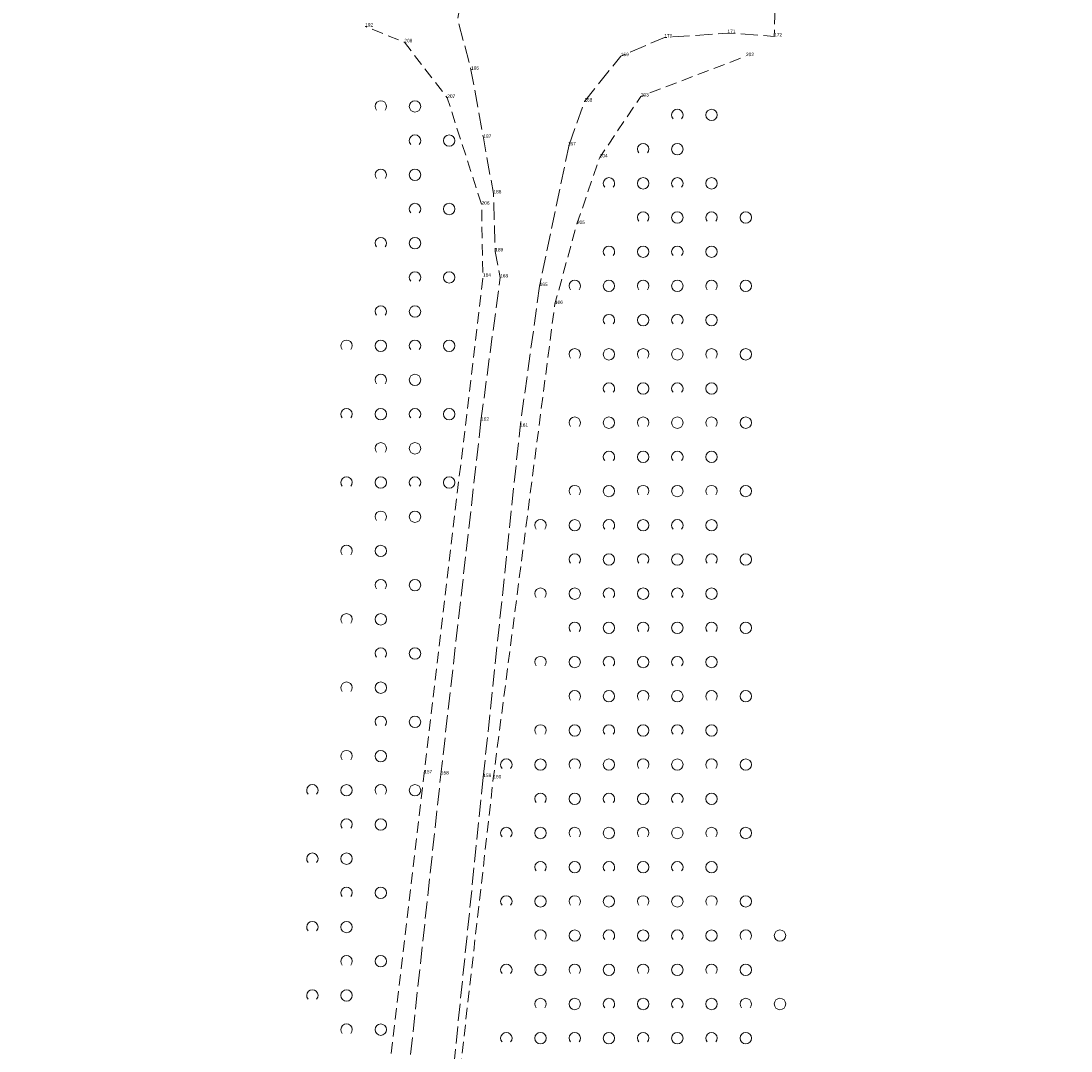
# Model space of a CAD drawing. Header units: metres. Extents: x 5550599 to 5555211, y 5707845 to 5713518.
# Tile 18 of 31: x 5555082 to 5555174, y 5708426 to 5708516. Entities that reach past the tile are written whole.
import ezdxf

# ---------------------------------------------------------------- set-up
doc = ezdxf.new("R2010")
doc.units = ezdxf.units.M
doc.header["$MEASUREMENT"] = 0
doc.linetypes.add('2 1', pattern=[3, 2, -1])
doc.linetypes.add('3 1', pattern=[4, 3, -1])
for name, color, linetype, lineweight in [('EGBADR_O - Numer porządkowy', 7, 'Continuous', 15), ('OTKJ - Jezdnia', 7, 'Continuous', 15), ('OTZK - Zadrzewienie lub zakrzewienie', 7, 'Continuous', 15)]:
    doc.layers.add(name, color=color, linetype=linetype, lineweight=lineweight)
doc.styles.add('MapaZas', font='arial.ttf', dxfattribs={"width": 0.87, "height": 0.9})

# ---------------------------------------------------------------- blocks, each defined once
blk = doc.blocks.new('OTZK_1312')
at = {"layer": 'OTZK - Zadrzewienie lub zakrzewienie', "color": 7, "linetype": 'Continuous', "lineweight": 18}
blk.add_circle((3, 0), 1, dxfattribs=at)
blk.add_arc((-3, 0), 1, 318.5904, 221.4096, dxfattribs=at)
blk = doc.blocks.new('OTZK_1313')
at = {"layer": 'OTZK - Zadrzewienie lub zakrzewienie', "color": 7, "linetype": 'Continuous', "lineweight": 18}
blk.add_circle((3, 0), 1, dxfattribs=at)
blk.add_arc((-3, 0), 1, 318.5904, 221.4096, dxfattribs=at)
blk = doc.blocks.new('OTZK_1314')
at = {"layer": 'OTZK - Zadrzewienie lub zakrzewienie', "color": 7, "linetype": 'Continuous', "lineweight": 18}
blk.add_circle((3, 0), 1, dxfattribs=at)
blk.add_arc((-3, 0), 1, 318.5904, 221.4096, dxfattribs=at)
blk = doc.blocks.new('OTZK_1315')
at = {"layer": 'OTZK - Zadrzewienie lub zakrzewienie', "color": 7, "linetype": 'Continuous', "lineweight": 18}
blk.add_circle((3, 0), 1, dxfattribs=at)
blk.add_arc((-3, 0), 1, 318.5904, 221.4096, dxfattribs=at)
blk = doc.blocks.new('OTZK_1316')
at = {"layer": 'OTZK - Zadrzewienie lub zakrzewienie', "color": 7, "linetype": 'Continuous', "lineweight": 18}
blk.add_circle((3, 0), 1, dxfattribs=at)
blk.add_arc((-3, 0), 1, 318.5904, 221.4096, dxfattribs=at)
blk = doc.blocks.new('OTZK_1317')
at = {"layer": 'OTZK - Zadrzewienie lub zakrzewienie', "color": 7, "linetype": 'Continuous', "lineweight": 18}
blk.add_circle((3, 0), 1, dxfattribs=at)
blk.add_arc((-3, 0), 1, 318.5904, 221.4096, dxfattribs=at)
blk = doc.blocks.new('OTZK_1318')
at = {"layer": 'OTZK - Zadrzewienie lub zakrzewienie', "color": 7, "linetype": 'Continuous', "lineweight": 18}
blk.add_circle((3, 0), 1, dxfattribs=at)
blk.add_arc((-3, 0), 1, 318.5904, 221.4096, dxfattribs=at)
blk = doc.blocks.new('OTZK_1319')
at = {"layer": 'OTZK - Zadrzewienie lub zakrzewienie', "color": 7, "linetype": 'Continuous', "lineweight": 18}
blk.add_circle((3, 0), 1, dxfattribs=at)
blk.add_arc((-3, 0), 1, 318.5904, 221.4096, dxfattribs=at)
blk = doc.blocks.new('OTZK_1320')
at = {"layer": 'OTZK - Zadrzewienie lub zakrzewienie', "color": 7, "linetype": 'Continuous', "lineweight": 18}
blk.add_circle((3, 0), 1, dxfattribs=at)
blk.add_arc((-3, 0), 1, 318.5904, 221.4096, dxfattribs=at)
blk = doc.blocks.new('OTZK_1321')
at = {"layer": 'OTZK - Zadrzewienie lub zakrzewienie', "color": 7, "linetype": 'Continuous', "lineweight": 18}
blk.add_circle((3, 0), 1, dxfattribs=at)
blk.add_arc((-3, 0), 1, 318.5904, 221.4096, dxfattribs=at)
blk = doc.blocks.new('OTZK_1322')
at = {"layer": 'OTZK - Zadrzewienie lub zakrzewienie', "color": 7, "linetype": 'Continuous', "lineweight": 18}
blk.add_circle((3, 0), 1, dxfattribs=at)
blk.add_arc((-3, 0), 1, 318.5904, 221.4096, dxfattribs=at)
blk = doc.blocks.new('OTZK_1323')
at = {"layer": 'OTZK - Zadrzewienie lub zakrzewienie', "color": 7, "linetype": 'Continuous', "lineweight": 18}
blk.add_circle((3, 0), 1, dxfattribs=at)
blk.add_arc((-3, 0), 1, 318.5904, 221.4096, dxfattribs=at)
blk = doc.blocks.new('OTZK_1324')
at = {"layer": 'OTZK - Zadrzewienie lub zakrzewienie', "color": 7, "linetype": 'Continuous', "lineweight": 18}
blk.add_circle((3, 0), 1, dxfattribs=at)
blk.add_arc((-3, 0), 1, 318.5904, 221.4096, dxfattribs=at)
blk = doc.blocks.new('OTZK_1325')
at = {"layer": 'OTZK - Zadrzewienie lub zakrzewienie', "color": 7, "linetype": 'Continuous', "lineweight": 18}
blk.add_circle((3, 0), 1, dxfattribs=at)
blk.add_arc((-3, 0), 1, 318.5904, 221.4096, dxfattribs=at)
blk = doc.blocks.new('OTZK_1326')
at = {"layer": 'OTZK - Zadrzewienie lub zakrzewienie', "color": 7, "linetype": 'Continuous', "lineweight": 18}
blk.add_circle((3, 0), 1, dxfattribs=at)
blk.add_arc((-3, 0), 1, 318.5904, 221.4096, dxfattribs=at)
blk = doc.blocks.new('OTZK_1327')
at = {"layer": 'OTZK - Zadrzewienie lub zakrzewienie', "color": 7, "linetype": 'Continuous', "lineweight": 18}
blk.add_circle((3, 0), 1, dxfattribs=at)
blk.add_arc((-3, 0), 1, 318.5904, 221.4096, dxfattribs=at)
blk = doc.blocks.new('OTZK_1328')
at = {"layer": 'OTZK - Zadrzewienie lub zakrzewienie', "color": 7, "linetype": 'Continuous', "lineweight": 18}
blk.add_circle((3, 0), 1, dxfattribs=at)
blk.add_arc((-3, 0), 1, 318.5904, 221.4096, dxfattribs=at)
blk = doc.blocks.new('OTZK_1329')
at = {"layer": 'OTZK - Zadrzewienie lub zakrzewienie', "color": 7, "linetype": 'Continuous', "lineweight": 18}
blk.add_circle((3, 0), 1, dxfattribs=at)
blk.add_arc((-3, 0), 1, 318.5904, 221.4096, dxfattribs=at)
blk = doc.blocks.new('OTZK_1330')
at = {"layer": 'OTZK - Zadrzewienie lub zakrzewienie', "color": 7, "linetype": 'Continuous', "lineweight": 18}
blk.add_circle((3, 0), 1, dxfattribs=at)
blk.add_arc((-3, 0), 1, 318.5904, 221.4096, dxfattribs=at)
blk = doc.blocks.new('OTZK_1331')
at = {"layer": 'OTZK - Zadrzewienie lub zakrzewienie', "color": 7, "linetype": 'Continuous', "lineweight": 18}
blk.add_circle((3, 0), 1, dxfattribs=at)
blk.add_arc((-3, 0), 1, 318.5904, 221.4096, dxfattribs=at)
blk = doc.blocks.new('OTZK_1332')
at = {"layer": 'OTZK - Zadrzewienie lub zakrzewienie', "color": 7, "linetype": 'Continuous', "lineweight": 18}
blk.add_circle((3, 0), 1, dxfattribs=at)
blk.add_arc((-3, 0), 1, 318.5904, 221.4096, dxfattribs=at)
blk = doc.blocks.new('OTZK_1333')
at = {"layer": 'OTZK - Zadrzewienie lub zakrzewienie', "color": 7, "linetype": 'Continuous', "lineweight": 18}
blk.add_circle((3, 0), 1, dxfattribs=at)
blk.add_arc((-3, 0), 1, 318.5904, 221.4096, dxfattribs=at)
blk = doc.blocks.new('OTZK_1334')
at = {"layer": 'OTZK - Zadrzewienie lub zakrzewienie', "color": 7, "linetype": 'Continuous', "lineweight": 18}
blk.add_circle((3, 0), 1, dxfattribs=at)
blk.add_arc((-3, 0), 1, 318.5904, 221.4096, dxfattribs=at)
blk = doc.blocks.new('OTZK_1335')
at = {"layer": 'OTZK - Zadrzewienie lub zakrzewienie', "color": 7, "linetype": 'Continuous', "lineweight": 18}
blk.add_circle((3, 0), 1, dxfattribs=at)
blk.add_arc((-3, 0), 1, 318.5904, 221.4096, dxfattribs=at)
blk = doc.blocks.new('OTZK_1336')
at = {"layer": 'OTZK - Zadrzewienie lub zakrzewienie', "color": 7, "linetype": 'Continuous', "lineweight": 18}
blk.add_circle((3, 0), 1, dxfattribs=at)
blk.add_arc((-3, 0), 1, 318.5904, 221.4096, dxfattribs=at)
blk = doc.blocks.new('OTZK_1337')
at = {"layer": 'OTZK - Zadrzewienie lub zakrzewienie', "color": 7, "linetype": 'Continuous', "lineweight": 18}
blk.add_circle((3, 0), 1, dxfattribs=at)
blk.add_arc((-3, 0), 1, 318.5904, 221.4096, dxfattribs=at)
blk = doc.blocks.new('OTZK_1338')
at = {"layer": 'OTZK - Zadrzewienie lub zakrzewienie', "color": 7, "linetype": 'Continuous', "lineweight": 18}
blk.add_circle((3, 0), 1, dxfattribs=at)
blk.add_arc((-3, 0), 1, 318.5904, 221.4096, dxfattribs=at)
blk = doc.blocks.new('OTZK_1339')
at = {"layer": 'OTZK - Zadrzewienie lub zakrzewienie', "color": 7, "linetype": 'Continuous', "lineweight": 18}
blk.add_circle((3, 0), 1, dxfattribs=at)
blk.add_arc((-3, 0), 1, 318.5904, 221.4096, dxfattribs=at)
blk = doc.blocks.new('OTZK_1340')
at = {"layer": 'OTZK - Zadrzewienie lub zakrzewienie', "color": 7, "linetype": 'Continuous', "lineweight": 18}
blk.add_circle((3, 0), 1, dxfattribs=at)
blk.add_arc((-3, 0), 1, 318.5904, 221.4096, dxfattribs=at)
blk = doc.blocks.new('OTZK_1341')
at = {"layer": 'OTZK - Zadrzewienie lub zakrzewienie', "color": 7, "linetype": 'Continuous', "lineweight": 18}
blk.add_circle((3, 0), 1, dxfattribs=at)
blk.add_arc((-3, 0), 1, 318.5904, 221.4096, dxfattribs=at)
blk = doc.blocks.new('OTZK_1342')
at = {"layer": 'OTZK - Zadrzewienie lub zakrzewienie', "color": 7, "linetype": 'Continuous', "lineweight": 18}
blk.add_circle((3, 0), 1, dxfattribs=at)
blk.add_arc((-3, 0), 1, 318.5904, 221.4096, dxfattribs=at)
blk = doc.blocks.new('OTZK_1343')
at = {"layer": 'OTZK - Zadrzewienie lub zakrzewienie', "color": 7, "linetype": 'Continuous', "lineweight": 18}
blk.add_circle((3, 0), 1, dxfattribs=at)
blk.add_arc((-3, 0), 1, 318.5904, 221.4096, dxfattribs=at)
blk = doc.blocks.new('OTZK_1344')
at = {"layer": 'OTZK - Zadrzewienie lub zakrzewienie', "color": 7, "linetype": 'Continuous', "lineweight": 18}
blk.add_circle((3, 0), 1, dxfattribs=at)
blk.add_arc((-3, 0), 1, 318.5904, 221.4096, dxfattribs=at)
blk = doc.blocks.new('OTZK_1345')
at = {"layer": 'OTZK - Zadrzewienie lub zakrzewienie', "color": 7, "linetype": 'Continuous', "lineweight": 18}
blk.add_circle((3, 0), 1, dxfattribs=at)
blk.add_arc((-3, 0), 1, 318.5904, 221.4096, dxfattribs=at)
blk = doc.blocks.new('OTZK_1346')
at = {"layer": 'OTZK - Zadrzewienie lub zakrzewienie', "color": 7, "linetype": 'Continuous', "lineweight": 18}
blk.add_circle((3, 0), 1, dxfattribs=at)
blk.add_arc((-3, 0), 1, 318.5904, 221.4096, dxfattribs=at)
blk = doc.blocks.new('OTZK_1347')
at = {"layer": 'OTZK - Zadrzewienie lub zakrzewienie', "color": 7, "linetype": 'Continuous', "lineweight": 18}
blk.add_circle((3, 0), 1, dxfattribs=at)
blk.add_arc((-3, 0), 1, 318.5904, 221.4096, dxfattribs=at)
blk = doc.blocks.new('OTZK_1348')
at = {"layer": 'OTZK - Zadrzewienie lub zakrzewienie', "color": 7, "linetype": 'Continuous', "lineweight": 18}
blk.add_circle((3, 0), 1, dxfattribs=at)
blk.add_arc((-3, 0), 1, 318.5904, 221.4096, dxfattribs=at)
blk = doc.blocks.new('OTZK_1349')
at = {"layer": 'OTZK - Zadrzewienie lub zakrzewienie', "color": 7, "linetype": 'Continuous', "lineweight": 18}
blk.add_circle((3, 0), 1, dxfattribs=at)
blk.add_arc((-3, 0), 1, 318.5904, 221.4096, dxfattribs=at)
blk = doc.blocks.new('OTZK_1350')
at = {"layer": 'OTZK - Zadrzewienie lub zakrzewienie', "color": 7, "linetype": 'Continuous', "lineweight": 18}
blk.add_circle((3, 0), 1, dxfattribs=at)
blk.add_arc((-3, 0), 1, 318.5904, 221.4096, dxfattribs=at)
blk = doc.blocks.new('OTZK_1351')
at = {"layer": 'OTZK - Zadrzewienie lub zakrzewienie', "color": 7, "linetype": 'Continuous', "lineweight": 18}
blk.add_circle((3, 0), 1, dxfattribs=at)
blk.add_arc((-3, 0), 1, 318.5904, 221.4096, dxfattribs=at)
blk = doc.blocks.new('OTZK_1352')
at = {"layer": 'OTZK - Zadrzewienie lub zakrzewienie', "color": 7, "linetype": 'Continuous', "lineweight": 18}
blk.add_circle((3, 0), 1, dxfattribs=at)
blk.add_arc((-3, 0), 1, 318.5904, 221.4096, dxfattribs=at)
blk = doc.blocks.new('OTZK_1353')
at = {"layer": 'OTZK - Zadrzewienie lub zakrzewienie', "color": 7, "linetype": 'Continuous', "lineweight": 18}
blk.add_circle((3, 0), 1, dxfattribs=at)
blk.add_arc((-3, 0), 1, 318.5904, 221.4096, dxfattribs=at)
blk = doc.blocks.new('OTZK_1354')
at = {"layer": 'OTZK - Zadrzewienie lub zakrzewienie', "color": 7, "linetype": 'Continuous', "lineweight": 18}
blk.add_circle((3, 0), 1, dxfattribs=at)
blk.add_arc((-3, 0), 1, 318.5904, 221.4096, dxfattribs=at)
blk = doc.blocks.new('OTZK_1355')
at = {"layer": 'OTZK - Zadrzewienie lub zakrzewienie', "color": 7, "linetype": 'Continuous', "lineweight": 18}
blk.add_circle((3, 0), 1, dxfattribs=at)
blk.add_arc((-3, 0), 1, 318.5904, 221.4096, dxfattribs=at)
blk = doc.blocks.new('OTZK_1356')
at = {"layer": 'OTZK - Zadrzewienie lub zakrzewienie', "color": 7, "linetype": 'Continuous', "lineweight": 18}
blk.add_circle((3, 0), 1, dxfattribs=at)
blk.add_arc((-3, 0), 1, 318.5904, 221.4096, dxfattribs=at)
blk = doc.blocks.new('OTZK_1357')
at = {"layer": 'OTZK - Zadrzewienie lub zakrzewienie', "color": 7, "linetype": 'Continuous', "lineweight": 18}
blk.add_circle((3, 0), 1, dxfattribs=at)
blk.add_arc((-3, 0), 1, 318.5904, 221.4096, dxfattribs=at)
blk = doc.blocks.new('OTZK_1358')
at = {"layer": 'OTZK - Zadrzewienie lub zakrzewienie', "color": 7, "linetype": 'Continuous', "lineweight": 18}
blk.add_circle((3, 0), 1, dxfattribs=at)
blk.add_arc((-3, 0), 1, 318.5904, 221.4096, dxfattribs=at)
blk = doc.blocks.new('OTZK_1359')
at = {"layer": 'OTZK - Zadrzewienie lub zakrzewienie', "color": 7, "linetype": 'Continuous', "lineweight": 18}
blk.add_circle((3, 0), 1, dxfattribs=at)
blk.add_arc((-3, 0), 1, 318.5904, 221.4096, dxfattribs=at)
blk = doc.blocks.new('OTZK_1360')
at = {"layer": 'OTZK - Zadrzewienie lub zakrzewienie', "color": 7, "linetype": 'Continuous', "lineweight": 18}
blk.add_circle((3, 0), 1, dxfattribs=at)
blk.add_arc((-3, 0), 1, 318.5904, 221.4096, dxfattribs=at)
blk = doc.blocks.new('OTZK_1361')
at = {"layer": 'OTZK - Zadrzewienie lub zakrzewienie', "color": 7, "linetype": 'Continuous', "lineweight": 18}
blk.add_circle((3, 0), 1, dxfattribs=at)
blk.add_arc((-3, 0), 1, 318.5904, 221.4096, dxfattribs=at)
blk = doc.blocks.new('OTZK_1362')
at = {"layer": 'OTZK - Zadrzewienie lub zakrzewienie', "color": 7, "linetype": 'Continuous', "lineweight": 18}
blk.add_circle((3, 0), 1, dxfattribs=at)
blk.add_arc((-3, 0), 1, 318.5904, 221.4096, dxfattribs=at)
blk = doc.blocks.new('OTZK_1363')
at = {"layer": 'OTZK - Zadrzewienie lub zakrzewienie', "color": 7, "linetype": 'Continuous', "lineweight": 18}
blk.add_circle((3, 0), 1, dxfattribs=at)
blk.add_arc((-3, 0), 1, 318.5904, 221.4096, dxfattribs=at)
blk = doc.blocks.new('OTZK_1364')
at = {"layer": 'OTZK - Zadrzewienie lub zakrzewienie', "color": 7, "linetype": 'Continuous', "lineweight": 18}
blk.add_circle((3, 0), 1, dxfattribs=at)
blk.add_arc((-3, 0), 1, 318.5904, 221.4096, dxfattribs=at)
blk = doc.blocks.new('OTZK_1365')
at = {"layer": 'OTZK - Zadrzewienie lub zakrzewienie', "color": 7, "linetype": 'Continuous', "lineweight": 18}
blk.add_circle((3, 0), 1, dxfattribs=at)
blk.add_arc((-3, 0), 1, 318.5904, 221.4096, dxfattribs=at)
blk = doc.blocks.new('OTZK_1366')
at = {"layer": 'OTZK - Zadrzewienie lub zakrzewienie', "color": 7, "linetype": 'Continuous', "lineweight": 18}
blk.add_circle((3, 0), 1, dxfattribs=at)
blk.add_arc((-3, 0), 1, 318.5904, 221.4096, dxfattribs=at)
blk = doc.blocks.new('OTZK_1367')
at = {"layer": 'OTZK - Zadrzewienie lub zakrzewienie', "color": 7, "linetype": 'Continuous', "lineweight": 18}
blk.add_circle((3, 0), 1, dxfattribs=at)
blk.add_arc((-3, 0), 1, 318.5904, 221.4096, dxfattribs=at)
blk = doc.blocks.new('OTZK_1368')
at = {"layer": 'OTZK - Zadrzewienie lub zakrzewienie', "color": 7, "linetype": 'Continuous', "lineweight": 18}
blk.add_circle((3, 0), 1, dxfattribs=at)
blk.add_arc((-3, 0), 1, 318.5904, 221.4096, dxfattribs=at)
blk = doc.blocks.new('OTZK_1369')
at = {"layer": 'OTZK - Zadrzewienie lub zakrzewienie', "color": 7, "linetype": 'Continuous', "lineweight": 18}
blk.add_circle((3, 0), 1, dxfattribs=at)
blk.add_arc((-3, 0), 1, 318.5904, 221.4096, dxfattribs=at)
blk = doc.blocks.new('OTZK_1370')
at = {"layer": 'OTZK - Zadrzewienie lub zakrzewienie', "color": 7, "linetype": 'Continuous', "lineweight": 18}
blk.add_circle((3, 0), 1, dxfattribs=at)
blk.add_arc((-3, 0), 1, 318.5904, 221.4096, dxfattribs=at)
blk = doc.blocks.new('OTZK_1371')
at = {"layer": 'OTZK - Zadrzewienie lub zakrzewienie', "color": 7, "linetype": 'Continuous', "lineweight": 18}
blk.add_circle((3, 0), 1, dxfattribs=at)
blk.add_arc((-3, 0), 1, 318.5904, 221.4096, dxfattribs=at)
blk = doc.blocks.new('OTZK_1372')
at = {"layer": 'OTZK - Zadrzewienie lub zakrzewienie', "color": 7, "linetype": 'Continuous', "lineweight": 18}
blk.add_circle((3, 0), 1, dxfattribs=at)
blk.add_arc((-3, 0), 1, 318.5904, 221.4096, dxfattribs=at)
blk = doc.blocks.new('OTZK_1373')
at = {"layer": 'OTZK - Zadrzewienie lub zakrzewienie', "color": 7, "linetype": 'Continuous', "lineweight": 18}
blk.add_circle((3, 0), 1, dxfattribs=at)
blk.add_arc((-3, 0), 1, 318.5904, 221.4096, dxfattribs=at)
blk = doc.blocks.new('OTZK_1374')
at = {"layer": 'OTZK - Zadrzewienie lub zakrzewienie', "color": 7, "linetype": 'Continuous', "lineweight": 18}
blk.add_circle((3, 0), 1, dxfattribs=at)
blk.add_arc((-3, 0), 1, 318.5904, 221.4096, dxfattribs=at)
blk = doc.blocks.new('OTZK_1375')
at = {"layer": 'OTZK - Zadrzewienie lub zakrzewienie', "color": 7, "linetype": 'Continuous', "lineweight": 18}
blk.add_circle((3, 0), 1, dxfattribs=at)
blk.add_arc((-3, 0), 1, 318.5904, 221.4096, dxfattribs=at)
blk = doc.blocks.new('OTZK_1376')
at = {"layer": 'OTZK - Zadrzewienie lub zakrzewienie', "color": 7, "linetype": 'Continuous', "lineweight": 18}
blk.add_circle((3, 0), 1, dxfattribs=at)
blk.add_arc((-3, 0), 1, 318.5904, 221.4096, dxfattribs=at)
blk = doc.blocks.new('OTZK_1377')
at = {"layer": 'OTZK - Zadrzewienie lub zakrzewienie', "color": 7, "linetype": 'Continuous', "lineweight": 18}
blk.add_circle((3, 0), 1, dxfattribs=at)
blk.add_arc((-3, 0), 1, 318.5904, 221.4096, dxfattribs=at)
blk = doc.blocks.new('OTZK_1378')
at = {"layer": 'OTZK - Zadrzewienie lub zakrzewienie', "color": 7, "linetype": 'Continuous', "lineweight": 18}
blk.add_circle((3, 0), 1, dxfattribs=at)
blk.add_arc((-3, 0), 1, 318.5904, 221.4096, dxfattribs=at)
blk = doc.blocks.new('OTZK_1379')
at = {"layer": 'OTZK - Zadrzewienie lub zakrzewienie', "color": 7, "linetype": 'Continuous', "lineweight": 18}
blk.add_circle((3, 0), 1, dxfattribs=at)
blk.add_arc((-3, 0), 1, 318.5904, 221.4096, dxfattribs=at)
blk = doc.blocks.new('OTZK_1380')
at = {"layer": 'OTZK - Zadrzewienie lub zakrzewienie', "color": 7, "linetype": 'Continuous', "lineweight": 18}
blk.add_circle((3, 0), 1, dxfattribs=at)
blk.add_arc((-3, 0), 1, 318.5904, 221.4096, dxfattribs=at)
blk = doc.blocks.new('OTZK_1381')
at = {"layer": 'OTZK - Zadrzewienie lub zakrzewienie', "color": 7, "linetype": 'Continuous', "lineweight": 18}
blk.add_circle((3, 0), 1, dxfattribs=at)
blk.add_arc((-3, 0), 1, 318.5904, 221.4096, dxfattribs=at)
blk = doc.blocks.new('OTZK_1382')
at = {"layer": 'OTZK - Zadrzewienie lub zakrzewienie', "color": 7, "linetype": 'Continuous', "lineweight": 18}
blk.add_circle((3, 0), 1, dxfattribs=at)
blk.add_arc((-3, 0), 1, 318.5904, 221.4096, dxfattribs=at)
blk = doc.blocks.new('OTZK_1383')
at = {"layer": 'OTZK - Zadrzewienie lub zakrzewienie', "color": 7, "linetype": 'Continuous', "lineweight": 18}
blk.add_circle((3, 0), 1, dxfattribs=at)
blk.add_arc((-3, 0), 1, 318.5904, 221.4096, dxfattribs=at)
blk = doc.blocks.new('OTZK_1384')
at = {"layer": 'OTZK - Zadrzewienie lub zakrzewienie', "color": 7, "linetype": 'Continuous', "lineweight": 18}
blk.add_circle((3, 0), 1, dxfattribs=at)
blk.add_arc((-3, 0), 1, 318.5904, 221.4096, dxfattribs=at)
blk = doc.blocks.new('OTZK_1385')
at = {"layer": 'OTZK - Zadrzewienie lub zakrzewienie', "color": 7, "linetype": 'Continuous', "lineweight": 18}
blk.add_circle((3, 0), 1, dxfattribs=at)
blk.add_arc((-3, 0), 1, 318.5904, 221.4096, dxfattribs=at)
blk = doc.blocks.new('OTZK_1386')
at = {"layer": 'OTZK - Zadrzewienie lub zakrzewienie', "color": 7, "linetype": 'Continuous', "lineweight": 18}
blk.add_circle((3, 0), 1, dxfattribs=at)
blk.add_arc((-3, 0), 1, 318.5904, 221.4096, dxfattribs=at)
blk = doc.blocks.new('OTZK_1387')
at = {"layer": 'OTZK - Zadrzewienie lub zakrzewienie', "color": 7, "linetype": 'Continuous', "lineweight": 18}
blk.add_circle((3, 0), 1, dxfattribs=at)
blk.add_arc((-3, 0), 1, 318.5904, 221.4096, dxfattribs=at)
blk = doc.blocks.new('OTZK_1388')
at = {"layer": 'OTZK - Zadrzewienie lub zakrzewienie', "color": 7, "linetype": 'Continuous', "lineweight": 18}
blk.add_circle((3, 0), 1, dxfattribs=at)
blk.add_arc((-3, 0), 1, 318.5904, 221.4096, dxfattribs=at)
blk = doc.blocks.new('OTZK_1389')
at = {"layer": 'OTZK - Zadrzewienie lub zakrzewienie', "color": 7, "linetype": 'Continuous', "lineweight": 18}
blk.add_circle((3, 0), 1, dxfattribs=at)
blk.add_arc((-3, 0), 1, 318.5904, 221.4096, dxfattribs=at)
blk = doc.blocks.new('OTZK_1390')
at = {"layer": 'OTZK - Zadrzewienie lub zakrzewienie', "color": 7, "linetype": 'Continuous', "lineweight": 18}
blk.add_circle((3, 0), 1, dxfattribs=at)
blk.add_arc((-3, 0), 1, 318.5904, 221.4096, dxfattribs=at)
blk = doc.blocks.new('OTZK_1391')
at = {"layer": 'OTZK - Zadrzewienie lub zakrzewienie', "color": 7, "linetype": 'Continuous', "lineweight": 18}
blk.add_circle((3, 0), 1, dxfattribs=at)
blk.add_arc((-3, 0), 1, 318.5904, 221.4096, dxfattribs=at)
blk = doc.blocks.new('OTZK_1392')
at = {"layer": 'OTZK - Zadrzewienie lub zakrzewienie', "color": 7, "linetype": 'Continuous', "lineweight": 18}
blk.add_circle((3, 0), 1, dxfattribs=at)
blk.add_arc((-3, 0), 1, 318.5904, 221.4096, dxfattribs=at)
blk = doc.blocks.new('*U92')
at = {"layer": 'OTZK - Zadrzewienie lub zakrzewienie', "color": 7, "linetype": 'Continuous', "lineweight": 18, "xscale": 0.5, "yscale": 0.5, "zscale": 0.5}
for name, p in [('OTZK_1392', (24, 300)), ('OTZK_1391', (21, 297)), ('OTZK_1389', (18, 294)), ('OTZK_1390', (24, 294)), ('OTZK_1387', (21, 291)), ('OTZK_1388', (27, 291)), ('OTZK_1385', (18, 288)), ('OTZK_1386', (24, 288)), ('OTZK_1382', (15, 285)), ('OTZK_1383', (21, 285)), ('OTZK_1384', (27, 285)), ('OTZK_1380', (18, 282)), ('OTZK_1381', (24, 282)), ('OTZK_1377', (15, 279)), ('OTZK_1378', (21, 279)), ('OTZK_1379', (27, 279)), ('OTZK_1375', (18, 276)), ('OTZK_1376', (24, 276)), ('OTZK_1372', (15, 273)), ('OTZK_1373', (21, 273)), ('OTZK_1374', (27, 273)), ('OTZK_1370', (18, 270)), ('OTZK_1371', (24, 270)), ('OTZK_1367', (15, 267)), ('OTZK_1368', (21, 267)), ('OTZK_1369', (27, 267)), ('OTZK_1364', (12, 264)), ('OTZK_1365', (18, 264)), ('OTZK_1366', (24, 264)), ('OTZK_1361', (15, 261)), ('OTZK_1362', (21, 261)), ('OTZK_1363', (27, 261)), ('OTZK_1358', (12, 258)), ('OTZK_1359', (18, 258)), ('OTZK_1360', (24, 258)), ('OTZK_1355', (15, 255)), ('OTZK_1356', (21, 255)), ('OTZK_1357', (27, 255)), ('OTZK_1352', (12, 252)), ('OTZK_1353', (18, 252)), ('OTZK_1354', (24, 252)), ('OTZK_1349', (15, 249)), ('OTZK_1350', (21, 249)), ('OTZK_1351', (27, 249)), ('OTZK_1346', (12, 246)), ('OTZK_1347', (18, 246)), ('OTZK_1348', (24, 246)), ('OTZK_1342', (9, 243)), ('OTZK_1343', (15, 243)), ('OTZK_1344', (21, 243)), ('OTZK_1345', (27, 243)), ('OTZK_1339', (12, 240)), ('OTZK_1340', (18, 240)), ('OTZK_1341', (24, 240)), ('OTZK_1335', (9, 237)), ('OTZK_1336', (15, 237)), ('OTZK_1337', (21, 237)), ('OTZK_1338', (27, 237)), ('OTZK_1332', (12, 234)), ('OTZK_1333', (18, 234)), ('OTZK_1334', (24, 234)), ('OTZK_1328', (9, 231)), ('OTZK_1329', (15, 231)), ('OTZK_1330', (21, 231)), ('OTZK_1331', (27, 231)), ('OTZK_1324', (12, 228)), ('OTZK_1325', (18, 228)), ('OTZK_1326', (24, 228)), ('OTZK_1327', (30, 228)), ('OTZK_1320', (9, 225)), ('OTZK_1321', (15, 225)), ('OTZK_1322', (21, 225)), ('OTZK_1323', (27, 225)), ('OTZK_1316', (12, 222)), ('OTZK_1317', (18, 222)), ('OTZK_1318', (24, 222)), ('OTZK_1319', (30, 222)), ('OTZK_1312', (9, 219)), ('OTZK_1313', (15, 219)), ('OTZK_1314', (21, 219)), ('OTZK_1315', (27, 219))]:
    blk.add_blockref(name, p, dxfattribs=at)
blk = doc.blocks.new('OTZK_1424')
at = {"layer": 'OTZK - Zadrzewienie lub zakrzewienie', "color": 7, "linetype": 'Continuous', "lineweight": 18}
blk.add_circle((3, 0), 1, dxfattribs=at)
blk.add_arc((-3, 0), 1, 318.5904, 221.4096, dxfattribs=at)
blk = doc.blocks.new('OTZK_1425')
at = {"layer": 'OTZK - Zadrzewienie lub zakrzewienie', "color": 7, "linetype": 'Continuous', "lineweight": 18}
blk.add_circle((3, 0), 1, dxfattribs=at)
blk.add_arc((-3, 0), 1, 318.5904, 221.4096, dxfattribs=at)
blk = doc.blocks.new('OTZK_1426')
at = {"layer": 'OTZK - Zadrzewienie lub zakrzewienie', "color": 7, "linetype": 'Continuous', "lineweight": 18}
blk.add_circle((3, 0), 1, dxfattribs=at)
blk.add_arc((-3, 0), 1, 318.5904, 221.4096, dxfattribs=at)
blk = doc.blocks.new('OTZK_1427')
at = {"layer": 'OTZK - Zadrzewienie lub zakrzewienie', "color": 7, "linetype": 'Continuous', "lineweight": 18}
blk.add_circle((3, 0), 1, dxfattribs=at)
blk.add_arc((-3, 0), 1, 318.5904, 221.4096, dxfattribs=at)
blk = doc.blocks.new('OTZK_1428')
at = {"layer": 'OTZK - Zadrzewienie lub zakrzewienie', "color": 7, "linetype": 'Continuous', "lineweight": 18}
blk.add_circle((3, 0), 1, dxfattribs=at)
blk.add_arc((-3, 0), 1, 318.5904, 221.4096, dxfattribs=at)
blk = doc.blocks.new('OTZK_1429')
at = {"layer": 'OTZK - Zadrzewienie lub zakrzewienie', "color": 7, "linetype": 'Continuous', "lineweight": 18}
blk.add_circle((3, 0), 1, dxfattribs=at)
blk.add_arc((-3, 0), 1, 318.5904, 221.4096, dxfattribs=at)
blk = doc.blocks.new('OTZK_1430')
at = {"layer": 'OTZK - Zadrzewienie lub zakrzewienie', "color": 7, "linetype": 'Continuous', "lineweight": 18}
blk.add_circle((3, 0), 1, dxfattribs=at)
blk.add_arc((-3, 0), 1, 318.5904, 221.4096, dxfattribs=at)
blk = doc.blocks.new('OTZK_1431')
at = {"layer": 'OTZK - Zadrzewienie lub zakrzewienie', "color": 7, "linetype": 'Continuous', "lineweight": 18}
blk.add_circle((3, 0), 1, dxfattribs=at)
blk.add_arc((-3, 0), 1, 318.5904, 221.4096, dxfattribs=at)
blk = doc.blocks.new('OTZK_1432')
at = {"layer": 'OTZK - Zadrzewienie lub zakrzewienie', "color": 7, "linetype": 'Continuous', "lineweight": 18}
blk.add_circle((3, 0), 1, dxfattribs=at)
blk.add_arc((-3, 0), 1, 318.5904, 221.4096, dxfattribs=at)
blk = doc.blocks.new('OTZK_1433')
at = {"layer": 'OTZK - Zadrzewienie lub zakrzewienie', "color": 7, "linetype": 'Continuous', "lineweight": 18}
blk.add_circle((3, 0), 1, dxfattribs=at)
blk.add_arc((-3, 0), 1, 318.5904, 221.4096, dxfattribs=at)
blk = doc.blocks.new('OTZK_1434')
at = {"layer": 'OTZK - Zadrzewienie lub zakrzewienie', "color": 7, "linetype": 'Continuous', "lineweight": 18}
blk.add_circle((3, 0), 1, dxfattribs=at)
blk.add_arc((-3, 0), 1, 318.5904, 221.4096, dxfattribs=at)
blk = doc.blocks.new('OTZK_1435')
at = {"layer": 'OTZK - Zadrzewienie lub zakrzewienie', "color": 7, "linetype": 'Continuous', "lineweight": 18}
blk.add_circle((3, 0), 1, dxfattribs=at)
blk.add_arc((-3, 0), 1, 318.5904, 221.4096, dxfattribs=at)
blk = doc.blocks.new('OTZK_1436')
at = {"layer": 'OTZK - Zadrzewienie lub zakrzewienie', "color": 7, "linetype": 'Continuous', "lineweight": 18}
blk.add_circle((3, 0), 1, dxfattribs=at)
blk.add_arc((-3, 0), 1, 318.5904, 221.4096, dxfattribs=at)
blk = doc.blocks.new('OTZK_1437')
at = {"layer": 'OTZK - Zadrzewienie lub zakrzewienie', "color": 7, "linetype": 'Continuous', "lineweight": 18}
blk.add_circle((3, 0), 1, dxfattribs=at)
blk.add_arc((-3, 0), 1, 318.5904, 221.4096, dxfattribs=at)
blk = doc.blocks.new('OTZK_1438')
at = {"layer": 'OTZK - Zadrzewienie lub zakrzewienie', "color": 7, "linetype": 'Continuous', "lineweight": 18}
blk.add_circle((3, 0), 1, dxfattribs=at)
blk.add_arc((-3, 0), 1, 318.5904, 221.4096, dxfattribs=at)
blk = doc.blocks.new('OTZK_1439')
at = {"layer": 'OTZK - Zadrzewienie lub zakrzewienie', "color": 7, "linetype": 'Continuous', "lineweight": 18}
blk.add_circle((3, 0), 1, dxfattribs=at)
blk.add_arc((-3, 0), 1, 318.5904, 221.4096, dxfattribs=at)
blk = doc.blocks.new('OTZK_1440')
at = {"layer": 'OTZK - Zadrzewienie lub zakrzewienie', "color": 7, "linetype": 'Continuous', "lineweight": 18}
blk.add_circle((3, 0), 1, dxfattribs=at)
blk.add_arc((-3, 0), 1, 318.5904, 221.4096, dxfattribs=at)
blk = doc.blocks.new('OTZK_1441')
at = {"layer": 'OTZK - Zadrzewienie lub zakrzewienie', "color": 7, "linetype": 'Continuous', "lineweight": 18}
blk.add_circle((3, 0), 1, dxfattribs=at)
blk.add_arc((-3, 0), 1, 318.5904, 221.4096, dxfattribs=at)
blk = doc.blocks.new('OTZK_1442')
at = {"layer": 'OTZK - Zadrzewienie lub zakrzewienie', "color": 7, "linetype": 'Continuous', "lineweight": 18}
blk.add_circle((3, 0), 1, dxfattribs=at)
blk.add_arc((-3, 0), 1, 318.5904, 221.4096, dxfattribs=at)
blk = doc.blocks.new('OTZK_1443')
at = {"layer": 'OTZK - Zadrzewienie lub zakrzewienie', "color": 7, "linetype": 'Continuous', "lineweight": 18}
blk.add_circle((3, 0), 1, dxfattribs=at)
blk.add_arc((-3, 0), 1, 318.5904, 221.4096, dxfattribs=at)
blk = doc.blocks.new('OTZK_1444')
at = {"layer": 'OTZK - Zadrzewienie lub zakrzewienie', "color": 7, "linetype": 'Continuous', "lineweight": 18}
blk.add_circle((3, 0), 1, dxfattribs=at)
blk.add_arc((-3, 0), 1, 318.5904, 221.4096, dxfattribs=at)
blk = doc.blocks.new('OTZK_1445')
at = {"layer": 'OTZK - Zadrzewienie lub zakrzewienie', "color": 7, "linetype": 'Continuous', "lineweight": 18}
blk.add_circle((3, 0), 1, dxfattribs=at)
blk.add_arc((-3, 0), 1, 318.5904, 221.4096, dxfattribs=at)
blk = doc.blocks.new('OTZK_1446')
at = {"layer": 'OTZK - Zadrzewienie lub zakrzewienie', "color": 7, "linetype": 'Continuous', "lineweight": 18}
blk.add_circle((3, 0), 1, dxfattribs=at)
blk.add_arc((-3, 0), 1, 318.5904, 221.4096, dxfattribs=at)
blk = doc.blocks.new('OTZK_1447')
at = {"layer": 'OTZK - Zadrzewienie lub zakrzewienie', "color": 7, "linetype": 'Continuous', "lineweight": 18}
blk.add_circle((3, 0), 1, dxfattribs=at)
blk.add_arc((-3, 0), 1, 318.5904, 221.4096, dxfattribs=at)
blk = doc.blocks.new('OTZK_1448')
at = {"layer": 'OTZK - Zadrzewienie lub zakrzewienie', "color": 7, "linetype": 'Continuous', "lineweight": 18}
blk.add_circle((3, 0), 1, dxfattribs=at)
blk.add_arc((-3, 0), 1, 318.5904, 221.4096, dxfattribs=at)
blk = doc.blocks.new('OTZK_1449')
at = {"layer": 'OTZK - Zadrzewienie lub zakrzewienie', "color": 7, "linetype": 'Continuous', "lineweight": 18}
blk.add_circle((3, 0), 1, dxfattribs=at)
blk.add_arc((-3, 0), 1, 318.5904, 221.4096, dxfattribs=at)
blk = doc.blocks.new('OTZK_1450')
at = {"layer": 'OTZK - Zadrzewienie lub zakrzewienie', "color": 7, "linetype": 'Continuous', "lineweight": 18}
blk.add_circle((3, 0), 1, dxfattribs=at)
blk.add_arc((-3, 0), 1, 318.5904, 221.4096, dxfattribs=at)
blk = doc.blocks.new('OTZK_1451')
at = {"layer": 'OTZK - Zadrzewienie lub zakrzewienie', "color": 7, "linetype": 'Continuous', "lineweight": 18}
blk.add_circle((3, 0), 1, dxfattribs=at)
blk.add_arc((-3, 0), 1, 318.5904, 221.4096, dxfattribs=at)
blk = doc.blocks.new('OTZK_1452')
at = {"layer": 'OTZK - Zadrzewienie lub zakrzewienie', "color": 7, "linetype": 'Continuous', "lineweight": 18}
blk.add_circle((3, 0), 1, dxfattribs=at)
blk.add_arc((-3, 0), 1, 318.5904, 221.4096, dxfattribs=at)
blk = doc.blocks.new('OTZK_1453')
at = {"layer": 'OTZK - Zadrzewienie lub zakrzewienie', "color": 7, "linetype": 'Continuous', "lineweight": 18}
blk.add_circle((3, 0), 1, dxfattribs=at)
blk.add_arc((-3, 0), 1, 318.5904, 221.4096, dxfattribs=at)
blk = doc.blocks.new('OTZK_1454')
at = {"layer": 'OTZK - Zadrzewienie lub zakrzewienie', "color": 7, "linetype": 'Continuous', "lineweight": 18}
blk.add_circle((3, 0), 1, dxfattribs=at)
blk.add_arc((-3, 0), 1, 318.5904, 221.4096, dxfattribs=at)
blk = doc.blocks.new('OTZK_1455')
at = {"layer": 'OTZK - Zadrzewienie lub zakrzewienie', "color": 7, "linetype": 'Continuous', "lineweight": 18}
blk.add_circle((3, 0), 1, dxfattribs=at)
blk.add_arc((-3, 0), 1, 318.5904, 221.4096, dxfattribs=at)
blk = doc.blocks.new('*U1467')
at = {"layer": 'OTZK - Zadrzewienie lub zakrzewienie', "color": 7, "linetype": 'Continuous', "lineweight": 18, "xscale": 0.5, "yscale": 0.5, "zscale": 0.5}
for name, p in [('OTZK_1455', (10.5, 118.5)), ('OTZK_1454', (13.5, 115.5)), ('OTZK_1453', (10.5, 112.5)), ('OTZK_1452', (13.5, 109.5)), ('OTZK_1451', (10.5, 106.5)), ('OTZK_1450', (13.5, 103.5)), ('OTZK_1449', (10.5, 100.5)), ('OTZK_1447', (7.5, 97.5)), ('OTZK_1448', (13.5, 97.5)), ('OTZK_1446', (10.5, 94.5)), ('OTZK_1444', (7.5, 91.5)), ('OTZK_1445', (13.5, 91.5)), ('OTZK_1443', (10.5, 88.5)), ('OTZK_1441', (7.5, 85.5)), ('OTZK_1442', (13.5, 85.5)), ('OTZK_1440', (10.5, 82.5)), ('OTZK_1439', (7.5, 79.5)), ('OTZK_1438', (10.5, 76.5)), ('OTZK_1437', (7.5, 73.5)), ('OTZK_1436', (10.5, 70.5)), ('OTZK_1435', (7.5, 67.5)), ('OTZK_1434', (10.5, 64.5)), ('OTZK_1433', (7.5, 61.5)), ('OTZK_1431', (4.5, 58.5)), ('OTZK_1432', (10.5, 58.5)), ('OTZK_1430', (7.5, 55.5)), ('OTZK_1429', (4.5, 52.5)), ('OTZK_1428', (7.5, 49.5)), ('OTZK_1427', (4.5, 46.5)), ('OTZK_1426', (7.5, 43.5)), ('OTZK_1425', (4.5, 40.5)), ('OTZK_1424', (7.5, 37.5))]:
    blk.add_blockref(name, p, dxfattribs=at)

msp = doc.modelspace()

# ---------------------------------------------------------------- linework, layer by layer
at = {"layer": 'OTKJ - Jezdnia', "color": 7, "linetype": '3 1', "lineweight": 18, "ltscale": 0.5}
for p, q in [((5555129.813, 5708505.102), (5555127.23, 5708492.7)), ((5555122.09, 5708480.88), (5555123.77, 5708493.46)), ((5555127.23, 5708492.7), (5555125.52, 5708480.36)), ((5555122.09, 5708480.88), (5555118.57, 5708449.85)), ((5555122.29, 5708449.62), (5555125.52, 5708480.36)), ((5555115.27, 5708419.31), (5555118.57, 5708449.85)), ((5555122.29, 5708449.62), (5555119.13, 5708418.74))]:
    msp.add_line(p, q, dxfattribs=at)
at = {"layer": 'OTKJ - Jezdnia', "color": 7, "linetype": '3 1', "lineweight": 18, "ltscale": 0.5, "flags": 128}
for points in [[(5555128.94, 5708541.98), (5555128.3, 5708538.24), (5555126.43, 5708532.19), (5555124.2, 5708526.83), (5555120.93, 5708520.96), (5555120.04, 5708516.14), (5555121.21, 5708511.67), (5555122.3, 5708505.7), (5555123.18, 5708500.83), (5555123.34, 5708495.74), (5555123.77, 5708493.46)], [(5555129.813, 5708505.102), (5555131.16, 5708508.89), (5555134.35, 5708512.87), (5555138.17, 5708514.5), (5555143.71, 5708514.9), (5555147.8, 5708514.6), (5555147.9, 5708517.5), (5555143.12, 5708518.3), (5555139.57, 5708520.17), (5555136.34, 5708523.27), (5555133.61, 5708527.99), (5555132.52, 5708533.7), (5555132.69, 5708541.66)]]:
    msp.add_lwpolyline(points, dxfattribs=at)
at = {"layer": 'OTZK - Zadrzewienie lub zakrzewienie', "color": 7, "linetype": '2 1', "lineweight": 18, "ltscale": 0.5, "flags": 128}
for points in [[(5555081.745, 5708160.354), (5555083.58, 5708175.14), (5555090.61, 5708228.05), (5555095.95, 5708268.17), (5555099.63, 5708297.63), (5555105.42, 5708350.73), (5555110.33, 5708392.4), (5555117.11, 5708449.95), (5555122.26, 5708493.53), (5555122.14, 5708499.84), (5555119.13, 5708509.21), (5555115.37, 5708514.09), (5555111.93, 5708515.47)], [(5555173.837, 5707902.455), (5555164.29, 5707905.73), (5555159.091, 5707908.622), (5555155.541, 5707916.447), (5555151.685, 5707925.632), (5555145.765, 5707948.51), (5555137.31, 5707978.181), (5555127.744, 5708009.368), (5555118.953, 5708040.362), (5555109.685, 5708071.578), (5555100.023, 5708106.093), (5555094.674, 5708128.148), (5555091.27, 5708148.168), (5555090.03, 5708177.29), (5555091.77, 5708204.35), (5555101.03, 5708267.58), (5555104.68, 5708296.81), (5555108.29, 5708322.42), (5555111.36, 5708349.97), (5555116.59, 5708391.48), (5555123.17, 5708449.5), (5555128.57, 5708491.13), (5555130.5, 5708498.15), (5555132.5, 5708503.99), (5555136.11, 5708509.33), (5555145.33, 5708512.87)]]:
    msp.add_lwpolyline(points, dxfattribs=at)

# ---------------------------------------------------------------- block references
at = {"layer": 'OTZK - Zadrzewienie lub zakrzewienie', "color": 7, "linetype": 'Continuous', "lineweight": 18}
for name, p in [('*U1467', (5555104.3, 5708389.962)), ('*U92', (5555116.812, 5708207.712))]:
    msp.add_blockref(name, p, dxfattribs=at)

# ---------------------------------------------------------------- texts
at = {"layer": 'EGBADR_O - Numer porządkowy', "color": 5, "linetype": 'Continuous', "lineweight": 18, "style": 'MapaZas', "width": 0.8}
for s, p in [('192', (5555111.93, 5708515.47)), ('171', (5555143.71, 5708514.9)), ('208', (5555115.37, 5708514.09)), ('170', (5555138.17, 5708514.5)), ('172', (5555147.8, 5708514.6)), ('169', (5555134.35, 5708512.87)), ('202', (5555145.33, 5708512.87)), ('186', (5555121.21, 5708511.67)), ('203', (5555136.11, 5708509.33)), ('207', (5555119.13, 5708509.21)), ('168', (5555131.16, 5708508.89)), ('187', (5555122.3, 5708505.7)), ('167', (5555129.702, 5708505.043)), ('204', (5555132.5, 5708503.99)), ('188', (5555123.18, 5708500.83)), ('206', (5555122.14, 5708499.84)), ('205', (5555130.5, 5708498.15)), ('189', (5555123.34, 5708495.74)), ('164', (5555122.26, 5708493.53)), ('163', (5555123.77, 5708493.46)), ('165', (5555127.23, 5708492.7)), ('166', (5555128.57, 5708491.13)), ('162', (5555122.09, 5708480.88)), ('161', (5555125.52, 5708480.36)), ('157', (5555117.11, 5708449.95)), ('158', (5555118.57, 5708449.85)), ('159', (5555122.29, 5708449.62)), ('160', (5555123.17, 5708449.5))]:
    msp.add_text(s, height=0.3, dxfattribs=at).set_placement(p)

doc.saveas('drawing.dxf')
